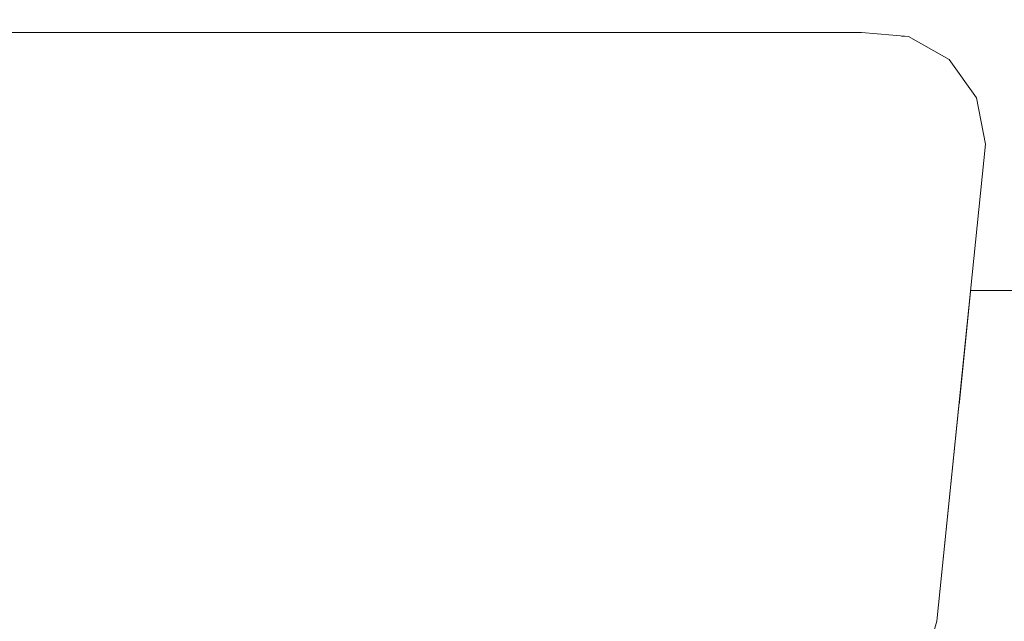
# Model space of a CAD drawing. Header units: millimetres. Extents: x 58537 to 97688, y -8921 to 14216.
# Tile 91 of 189: x 68977 to 69015, y 827 to 851. Entities that reach past the tile are written whole.
import ezdxf

# ---------------------------------------------------------------- set-up
doc = ezdxf.new("R2010")
doc.units = ezdxf.units.MM
doc.header["$MEASUREMENT"] = 0
doc.linetypes.add('Wipeout_Contour', pattern=[1000, 0, -1000])
doc.layers.add('Nowe_A-Armatura', color=7, linetype='Continuous')
doc.layers.add('Nowe_A-Wymiary-Zewnętrzne', color=7, linetype='Continuous')
for name, color, linetype, lineweight in [('Nowe_A-Armatura_Nr_pióra__1', 7, 'Continuous', 13), ('Nowe_A-Armatura_Nr_pióra__2', 8, 'Continuous', 13), ('Nowe_A-Wymiary-Zewnętrzne_Nr_pióra__46', 5, 'Continuous', 15)]:
    doc.layers.add(name, color=color, linetype=linetype, lineweight=lineweight)
doc.layers.add('Nowe_A-Wymiary-Zewnętrzne_Nr_pióra__45', color=7, linetype='Continuous', lineweight=15, true_color=0x40a5ff)
doc.layers.add('Nowe_A-Wymiary-Zewnętrzne_Nr_pióra__85', color=7, linetype='Continuous', lineweight=13, true_color=0x80c2ff)
doc.styles.add('STYL_AUTOMATYCZNY_2', font='arial.ttf')
doc.dimstyles.new('STYL_AUTOMATYCZNY__1', dxfattribs={"dimtxt": 125, "dimasz": 47.5, "dimexe": 0.18, "dimexo": 20, "dimgap": 0, "dimtad": 1, "dimdec": 1, "dimlfac": 0.1, "dimzin": 0, "dimdsep": 46, "dimtxsty": 'STYL_AUTOMATYCZNY_2', "dimblk": 'ARROWHEAD_11', "dimblk1": 'ARROWHEAD_11', "dimblk2": 'ARROWHEAD_11', "dimcen": 0.09, "dimclrd": 256, "dimclre": 256, "dimclrt": 5, "dimadec": 1, "dimazin": 0, "dimtfac": 1, "dimtdec": 4, "dimtmove": 0, "dimatfit": 3, "dimfxl": 0, "dimtolj": 1, "dimtzin": 0, "dimarcsym": 0})

# ---------------------------------------------------------------- blocks, each defined once
blk = doc.blocks.new('ElemPrzekroju_384')
at = {"color": 254, "linetype": 'Wipeout_Contour', "lineweight": 0, "ltscale": 345247.371071}
blk.add_wipeout([(69007.543, 810), (69094.414, 810), (69094.414, 840), (69013.433, 835.617), (69012.57, 827.16)], dxfattribs=at).dxf.layer = 'Nowe_A-Armatura'
at = {"color": 254, "linetype": 'Wipeout_Contour', "lineweight": 0, "ltscale": 207137.504939}
blk.add_wipeout([(69013.881, 840), (69013.433, 835.617), (69094.414, 840)], dxfattribs=at).dxf.layer = 'Nowe_A-Armatura'
at = {"layer": 'Nowe_A-Armatura_Nr_pióra__2', "color": 8, "linetype": 'Continuous', "lineweight": 13}
blk.add_line((69094.415, 840), (69013.881, 840), dxfattribs=at)
blk = doc.blocks.new('ElemPrzekroju_385')
at = {"color": 254, "linetype": 'Wipeout_Contour', "lineweight": 0, "ltscale": 206954.207824}
blk.add_wipeout([(68973.09, 850), (68983.2, 849.85), (68982.65, 850)], dxfattribs=at).dxf.layer = 'Nowe_A-Armatura'
at = {"color": 254, "linetype": 'Wipeout_Contour', "lineweight": 0, "ltscale": 206998.256996}
blk.add_wipeout([(68990.23, 850), (68996.88, 849.85), (68995.77, 850)], dxfattribs=at).dxf.layer = 'Nowe_A-Armatura'
at = {"color": 254, "linetype": 'Wipeout_Contour', "lineweight": 0, "ltscale": 207046.543713}
blk.add_wipeout([(69009.36, 850), (69011.47, 849.85), (69009.64, 850)], dxfattribs=at).dxf.layer = 'Nowe_A-Armatura'
at = {"color": 254, "linetype": 'Wipeout_Contour', "lineweight": 0, "ltscale": 207038.203173}
blk.add_wipeout([(69004.41, 809.28), (69010.02, 827.16), (69009.52, 827.17)], dxfattribs=at).dxf.layer = 'Nowe_A-Armatura'
at = {"color": 254, "linetype": 'Wipeout_Contour', "lineweight": 0, "ltscale": 206945.877244}
blk.add_wipeout([(68983.2, 849.85), (68973.09, 850), (68973.42, 849.85)], dxfattribs=at).dxf.layer = 'Nowe_A-Armatura'
at = {"color": 254, "linetype": 'Wipeout_Contour', "lineweight": 0, "ltscale": 206994.2499}
blk.add_wipeout([(68990.23, 850), (68991.07, 849.85), (68996.88, 849.85)], dxfattribs=at).dxf.layer = 'Nowe_A-Armatura'
at = {"color": 254, "linetype": 'Wipeout_Contour', "lineweight": 0, "ltscale": 207047.339631}
blk.add_wipeout([(69011.47, 849.85), (69009.36, 850), (69011.18, 849.85)], dxfattribs=at).dxf.layer = 'Nowe_A-Armatura'
at = {"color": 254, "linetype": 'Wipeout_Contour', "lineweight": 0, "ltscale": 206979.261283}
blk.add_wipeout([(68991.07, 849.85), (68990.23, 850), (68982.65, 850)], dxfattribs=at).dxf.layer = 'Nowe_A-Armatura'
at = {"color": 254, "linetype": 'Wipeout_Contour', "lineweight": 0, "ltscale": 207012.587342}
blk.add_wipeout([(69001.35, 849.85), (69000.02, 850), (68995.77, 850)], dxfattribs=at).dxf.layer = 'Nowe_A-Armatura'
at = {"color": 254, "linetype": 'Wipeout_Contour', "lineweight": 0, "ltscale": 207044.938184}
blk.add_wipeout([(69009.36, 850), (69008.51, 850), (69011.18, 849.85)], dxfattribs=at).dxf.layer = 'Nowe_A-Armatura'
at = {"color": 254, "linetype": 'Wipeout_Contour', "lineweight": 0, "ltscale": 206973.052503}
blk.add_wipeout([(68982.65, 850), (68983.2, 849.85), (68991.07, 849.85)], dxfattribs=at).dxf.layer = 'Nowe_A-Armatura'
at = {"color": 254, "linetype": 'Wipeout_Contour', "lineweight": 0, "ltscale": 207009.996097}
blk.add_wipeout([(68995.77, 850), (68996.88, 849.85), (69001.35, 849.85)], dxfattribs=at).dxf.layer = 'Nowe_A-Armatura'
at = {"color": 254, "linetype": 'Wipeout_Contour', "lineweight": 0, "ltscale": 207045.53068}
blk.add_wipeout([(69008.51, 850), (69010.33, 849.85), (69011.18, 849.85)], dxfattribs=at).dxf.layer = 'Nowe_A-Armatura'
at = {"color": 254, "linetype": 'Wipeout_Contour', "lineweight": 0, "ltscale": 206955.774421}
blk.add_wipeout([(68973.42, 849.85), (68983.89, 848.95), (68983.2, 849.85)], dxfattribs=at).dxf.layer = 'Nowe_A-Armatura'
at = {"color": 254, "linetype": 'Wipeout_Contour', "lineweight": 0, "ltscale": 207023.656901}
blk.add_wipeout([(69004.82, 849.85), (69003.29, 850), (69000.02, 850)], dxfattribs=at).dxf.layer = 'Nowe_A-Armatura'
at = {"color": 254, "linetype": 'Wipeout_Contour', "lineweight": 0, "ltscale": 207051.736162}
blk.add_wipeout([(69011.47, 849.85), (69011.18, 849.85), (69013.05, 848.95)], dxfattribs=at).dxf.layer = 'Nowe_A-Armatura'
at = {"color": 254, "linetype": 'Wipeout_Contour', "lineweight": 0, "ltscale": 206947.330872}
blk.add_wipeout([(68973.42, 849.85), (68973.89, 848.95), (68983.89, 848.95)], dxfattribs=at).dxf.layer = 'Nowe_A-Armatura'
at = {"color": 254, "linetype": 'Wipeout_Contour', "lineweight": 0, "ltscale": 207022.10702}
blk.add_wipeout([(69000.02, 850), (69001.35, 849.85), (69004.82, 849.85)], dxfattribs=at).dxf.layer = 'Nowe_A-Armatura'
at = {"color": 254, "linetype": 'Wipeout_Contour', "lineweight": 0, "ltscale": 207052.317546}
blk.add_wipeout([(69013.05, 848.95), (69011.18, 849.85), (69012.77, 848.95)], dxfattribs=at).dxf.layer = 'Nowe_A-Armatura'
at = {"layer": 'Nowe_A-Armatura_Nr_pióra__1', "color": 7, "linetype": 'Continuous', "lineweight": 13}
blk.add_line((68982.65, 850), (68973.09, 850), dxfattribs=at)
at = {"color": 254, "linetype": 'Wipeout_Contour', "lineweight": 0, "ltscale": 206981.649295}
blk.add_wipeout([(68992.07, 848.95), (68991.07, 849.85), (68983.2, 849.85)], dxfattribs=at).dxf.layer = 'Nowe_A-Armatura'
at = {"color": 254, "linetype": 'Wipeout_Contour', "lineweight": 0, "ltscale": 207050.123004}
blk.add_wipeout([(69010.33, 849.85), (69012.77, 848.95), (69011.18, 849.85)], dxfattribs=at).dxf.layer = 'Nowe_A-Armatura'
at = {"color": 254, "linetype": 'Wipeout_Contour', "lineweight": 0, "ltscale": 206975.255857}
blk.add_wipeout([(68983.2, 849.85), (68983.89, 848.95), (68992.07, 848.95)], dxfattribs=at).dxf.layer = 'Nowe_A-Armatura'
at = {"color": 254, "linetype": 'Wipeout_Contour', "lineweight": 0, "ltscale": 207050.536308}
blk.add_wipeout([(69010.33, 849.85), (69011.92, 848.95), (69012.77, 848.95)], dxfattribs=at).dxf.layer = 'Nowe_A-Armatura'
at = {"layer": 'Nowe_A-Armatura_Nr_pióra__1', "color": 7, "linetype": 'Continuous', "lineweight": 13}
blk.add_line((68990.23, 850), (68982.65, 850), dxfattribs=at)
at = {"color": 254, "linetype": 'Wipeout_Contour', "lineweight": 0, "ltscale": 207041.69851}
blk.add_wipeout([(69010.33, 849.85), (69008.51, 850), (69007.09, 850)], dxfattribs=at).dxf.layer = 'Nowe_A-Armatura'
at = {"color": 254, "linetype": 'Wipeout_Contour', "lineweight": 0, "ltscale": 206957.462837}
blk.add_wipeout([(68973.89, 848.95), (68984.47, 847.47), (68983.89, 848.95)], dxfattribs=at).dxf.layer = 'Nowe_A-Armatura'
at = {"color": 254, "linetype": 'Wipeout_Contour', "lineweight": 0, "ltscale": 207055.871619}
blk.add_wipeout([(69013.05, 848.95), (69012.77, 848.95), (69014.11, 847.47)], dxfattribs=at).dxf.layer = 'Nowe_A-Armatura'
at = {"color": 254, "linetype": 'Wipeout_Contour', "lineweight": 0, "ltscale": 207041.967783}
blk.add_wipeout([(69007.09, 850), (69008.92, 849.85), (69010.33, 849.85)], dxfattribs=at).dxf.layer = 'Nowe_A-Armatura'
at = {"color": 254, "linetype": 'Wipeout_Contour', "lineweight": 0, "ltscale": 206948.749428}
blk.add_wipeout([(68973.89, 848.95), (68974.3, 847.47), (68984.47, 847.47)], dxfattribs=at).dxf.layer = 'Nowe_A-Armatura'
at = {"color": 254, "linetype": 'Wipeout_Contour', "lineweight": 0, "ltscale": 207056.039036}
blk.add_wipeout([(69014.11, 847.47), (69012.77, 848.95), (69013.83, 847.47)], dxfattribs=at).dxf.layer = 'Nowe_A-Armatura'
at = {"color": 254, "linetype": 'Wipeout_Contour', "lineweight": 0, "ltscale": 207038.592425}
blk.add_wipeout([(69006.59, 850), (69008.92, 849.85), (69007.09, 850)], dxfattribs=at).dxf.layer = 'Nowe_A-Armatura'
at = {"color": 254, "linetype": 'Wipeout_Contour', "lineweight": 0, "ltscale": 206984.086103}
blk.add_wipeout([(68992.88, 847.47), (68992.07, 848.95), (68983.89, 848.95)], dxfattribs=at).dxf.layer = 'Nowe_A-Armatura'
at = {"color": 254, "linetype": 'Wipeout_Contour', "lineweight": 0, "ltscale": 207054.225672}
blk.add_wipeout([(69011.92, 848.95), (69013.83, 847.47), (69012.77, 848.95)], dxfattribs=at).dxf.layer = 'Nowe_A-Armatura'
at = {"color": 254, "linetype": 'Wipeout_Contour', "lineweight": 0, "ltscale": 207039.314559}
blk.add_wipeout([(69008.92, 849.85), (69006.59, 850), (69008.38, 849.85)], dxfattribs=at).dxf.layer = 'Nowe_A-Armatura'
at = {"color": 254, "linetype": 'Wipeout_Contour', "lineweight": 0, "ltscale": 206977.301508}
blk.add_wipeout([(68983.89, 848.95), (68984.47, 847.47), (68992.88, 847.47)], dxfattribs=at).dxf.layer = 'Nowe_A-Armatura'
at = {"color": 254, "linetype": 'Wipeout_Contour', "lineweight": 0, "ltscale": 207054.295239}
blk.add_wipeout([(69013.83, 847.47), (69011.92, 848.95), (69012.98, 847.47)], dxfattribs=at).dxf.layer = 'Nowe_A-Armatura'
at = {"color": 254, "linetype": 'Wipeout_Contour', "lineweight": 0, "ltscale": 207031.601995}
blk.add_wipeout([(69003.29, 850), (69007.18, 849.85), (69005.49, 850)], dxfattribs=at).dxf.layer = 'Nowe_A-Armatura'
at = {"color": 254, "linetype": 'Wipeout_Contour', "lineweight": 0, "ltscale": 207046.891609}
blk.add_wipeout([(69011.92, 848.95), (69010.33, 849.85), (69008.92, 849.85)], dxfattribs=at).dxf.layer = 'Nowe_A-Armatura'
at = {"color": 254, "linetype": 'Wipeout_Contour', "lineweight": 0, "ltscale": 206985.684044}
blk.add_wipeout([(68993.2, 845.67), (68992.88, 847.47), (68984.47, 847.47)], dxfattribs=at).dxf.layer = 'Nowe_A-Armatura'
at = {"color": 254, "linetype": 'Wipeout_Contour', "lineweight": 0, "ltscale": 207058.047493}
blk.add_wipeout([(69013.83, 847.47), (69014.46, 845.67), (69014.11, 847.47)], dxfattribs=at).dxf.layer = 'Nowe_A-Armatura'
at = {"color": 254, "linetype": 'Wipeout_Contour', "lineweight": 0, "ltscale": 207031.090106}
blk.add_wipeout([(69003.29, 850), (69004.82, 849.85), (69007.18, 849.85)], dxfattribs=at).dxf.layer = 'Nowe_A-Armatura'
at = {"color": 254, "linetype": 'Wipeout_Contour', "lineweight": 0, "ltscale": 207046.98155}
blk.add_wipeout([(69008.92, 849.85), (69010.5, 848.95), (69011.92, 848.95)], dxfattribs=at).dxf.layer = 'Nowe_A-Armatura'
at = {"color": 254, "linetype": 'Wipeout_Contour', "lineweight": 0, "ltscale": 206978.407232}
blk.add_wipeout([(68984.47, 847.47), (68984.7, 845.67), (68993.2, 845.67)], dxfattribs=at).dxf.layer = 'Nowe_A-Armatura'
at = {"color": 254, "linetype": 'Wipeout_Contour', "lineweight": 0, "ltscale": 207057.977913}
blk.add_wipeout([(69013.83, 847.47), (69014.17, 845.67), (69014.46, 845.67)], dxfattribs=at).dxf.layer = 'Nowe_A-Armatura'
at = {"color": 254, "linetype": 'Wipeout_Contour', "lineweight": 0, "ltscale": 207043.737131}
blk.add_wipeout([(69008.38, 849.85), (69010.5, 848.95), (69008.92, 849.85)], dxfattribs=at).dxf.layer = 'Nowe_A-Armatura'
at = {"color": 254, "linetype": 'Wipeout_Contour', "lineweight": 0, "ltscale": 207004.533027}
blk.add_wipeout([(68992.07, 848.95), (68999.07, 847.47), (68998.1, 848.95)], dxfattribs=at).dxf.layer = 'Nowe_A-Armatura'
at = {"color": 254, "linetype": 'Wipeout_Contour', "lineweight": 0, "ltscale": 206958.591546}
blk.add_wipeout([(68974.3, 847.47), (68984.7, 845.67), (68984.47, 847.47)], dxfattribs=at).dxf.layer = 'Nowe_A-Armatura'
at = {"color": 254, "linetype": 'Wipeout_Contour', "lineweight": 0, "ltscale": 207056.357779}
blk.add_wipeout([(69013.83, 847.47), (69012.98, 847.47), (69014.17, 845.67)], dxfattribs=at).dxf.layer = 'Nowe_A-Armatura'
at = {"color": 254, "linetype": 'Wipeout_Contour', "lineweight": 0, "ltscale": 207044.263139}
blk.add_wipeout([(69010.5, 848.95), (69008.38, 849.85), (69009.96, 848.95)], dxfattribs=at).dxf.layer = 'Nowe_A-Armatura'
at = {"color": 254, "linetype": 'Wipeout_Contour', "lineweight": 0, "ltscale": 207000.028594}
blk.add_wipeout([(68992.07, 848.95), (68992.88, 847.47), (68999.07, 847.47)], dxfattribs=at).dxf.layer = 'Nowe_A-Armatura'
at = {"color": 254, "linetype": 'Wipeout_Contour', "lineweight": 0, "ltscale": 206949.519404}
blk.add_wipeout([(68974.3, 847.47), (68974.47, 845.67), (68984.7, 845.67)], dxfattribs=at).dxf.layer = 'Nowe_A-Armatura'
at = {"color": 254, "linetype": 'Wipeout_Contour', "lineweight": 0, "ltscale": 207056.242012}
blk.add_wipeout([(69014.17, 845.67), (69012.98, 847.47), (69013.32, 845.67)], dxfattribs=at).dxf.layer = 'Nowe_A-Armatura'
at = {"color": 254, "linetype": 'Wipeout_Contour', "lineweight": 0, "ltscale": 207001.418599}
blk.add_wipeout([(68991.07, 849.85), (68998.1, 848.95), (68996.88, 849.85)], dxfattribs=at).dxf.layer = 'Nowe_A-Armatura'
at = {"color": 254, "linetype": 'Wipeout_Contour', "lineweight": 0, "ltscale": 207036.28657}
blk.add_wipeout([(69008.38, 849.85), (69006.59, 850), (69005.49, 850)], dxfattribs=at).dxf.layer = 'Nowe_A-Armatura'
at = {"color": 254, "linetype": 'Wipeout_Contour', "lineweight": 0, "ltscale": 207050.978363}
blk.add_wipeout([(69012.98, 847.47), (69011.92, 848.95), (69010.5, 848.95)], dxfattribs=at).dxf.layer = 'Nowe_A-Armatura'
at = {"color": 254, "linetype": 'Wipeout_Contour', "lineweight": 0, "ltscale": 207006.542219}
blk.add_wipeout([(68992.88, 847.47), (68999.44, 845.67), (68999.07, 847.47)], dxfattribs=at).dxf.layer = 'Nowe_A-Armatura'
at = {"color": 254, "linetype": 'Wipeout_Contour', "lineweight": 0, "ltscale": 207054.778062}
blk.add_wipeout([(69014.46, 845.67), (69012.29, 827.16), (69012.57, 827.16)], dxfattribs=at).dxf.layer = 'Nowe_A-Armatura'
at = {"color": 254, "linetype": 'Wipeout_Contour', "lineweight": 0, "ltscale": 206997.269732}
blk.add_wipeout([(68998.1, 848.95), (68991.07, 849.85), (68992.07, 848.95)], dxfattribs=at).dxf.layer = 'Nowe_A-Armatura'
at = {"color": 254, "linetype": 'Wipeout_Contour', "lineweight": 0, "ltscale": 207036.658225}
blk.add_wipeout([(69005.49, 850), (69007.18, 849.85), (69008.38, 849.85)], dxfattribs=at).dxf.layer = 'Nowe_A-Armatura'
at = {"color": 254, "linetype": 'Wipeout_Contour', "lineweight": 0, "ltscale": 207050.733062}
blk.add_wipeout([(69010.5, 848.95), (69011.56, 847.47), (69012.98, 847.47)], dxfattribs=at).dxf.layer = 'Nowe_A-Armatura'
at = {"color": 254, "linetype": 'Wipeout_Contour', "lineweight": 0, "ltscale": 207001.533058}
blk.add_wipeout([(68992.88, 847.47), (68993.2, 845.67), (68999.44, 845.67)], dxfattribs=at).dxf.layer = 'Nowe_A-Armatura'
at = {"color": 254, "linetype": 'Wipeout_Contour', "lineweight": 0, "ltscale": 207055.877107}
blk.add_wipeout([(69014.17, 845.67), (69012.29, 827.16), (69014.46, 845.67)], dxfattribs=at).dxf.layer = 'Nowe_A-Armatura'
at = {"layer": 'Nowe_A-Armatura_Nr_pióra__1', "color": 7, "linetype": 'Continuous', "lineweight": 13}
blk.add_line((68995.77, 850), (68990.23, 850), dxfattribs=at)
at = {"color": 254, "linetype": 'Wipeout_Contour', "lineweight": 0, "ltscale": 207016.367199}
blk.add_wipeout([(69002.71, 848.95), (69001.35, 849.85), (68996.88, 849.85)], dxfattribs=at).dxf.layer = 'Nowe_A-Armatura'
at = {"color": 254, "linetype": 'Wipeout_Contour', "lineweight": 0, "ltscale": 207036.295729}
blk.add_wipeout([(69004.82, 849.85), (69008.71, 848.95), (69007.18, 849.85)], dxfattribs=at).dxf.layer = 'Nowe_A-Armatura'
at = {"color": 254, "linetype": 'Wipeout_Contour', "lineweight": 0, "ltscale": 207047.833682}
blk.add_wipeout([(69010.5, 848.95), (69009.96, 848.95), (69011.56, 847.47)], dxfattribs=at).dxf.layer = 'Nowe_A-Armatura'
at = {"color": 254, "linetype": 'Wipeout_Contour', "lineweight": 0, "ltscale": 206982.270463}
blk.add_wipeout([(68982.95, 827.46), (68991.34, 827.41), (68993.2, 845.67)], dxfattribs=at).dxf.layer = 'Nowe_A-Armatura'
at = {"color": 254, "linetype": 'Wipeout_Contour', "lineweight": 0, "ltscale": 207053.175855}
blk.add_wipeout([(69014.17, 845.67), (69011.44, 827.16), (69012.29, 827.16)], dxfattribs=at).dxf.layer = 'Nowe_A-Armatura'
at = {"color": 254, "linetype": 'Wipeout_Contour', "lineweight": 0, "ltscale": 207013.651477}
blk.add_wipeout([(68996.88, 849.85), (68998.1, 848.95), (69002.71, 848.95)], dxfattribs=at).dxf.layer = 'Nowe_A-Armatura'
at = {"color": 254, "linetype": 'Wipeout_Contour', "lineweight": 0, "ltscale": 207035.603757}
blk.add_wipeout([(69008.71, 848.95), (69004.82, 849.85), (69006.28, 848.95)], dxfattribs=at).dxf.layer = 'Nowe_A-Armatura'
at = {"color": 254, "linetype": 'Wipeout_Contour', "lineweight": 0, "ltscale": 207047.998188}
blk.add_wipeout([(69009.96, 848.95), (69011.02, 847.47), (69011.56, 847.47)], dxfattribs=at).dxf.layer = 'Nowe_A-Armatura'
at = {"color": 254, "linetype": 'Wipeout_Contour', "lineweight": 0, "ltscale": 206976.512202}
blk.add_wipeout([(68993.2, 845.67), (68984.7, 845.67), (68982.95, 827.46)], dxfattribs=at).dxf.layer = 'Nowe_A-Armatura'
at = {"color": 254, "linetype": 'Wipeout_Contour', "lineweight": 0, "ltscale": 207054.064956}
blk.add_wipeout([(69013.32, 845.67), (69011.44, 827.16), (69014.17, 845.67)], dxfattribs=at).dxf.layer = 'Nowe_A-Armatura'
at = {"layer": 'Nowe_A-Armatura_Nr_pióra__1', "color": 7, "linetype": 'Continuous', "lineweight": 13}
for p, q in [((69000.02, 850), (68995.77, 850)), ((69011.47, 849.85), (69013.05, 848.95)), ((69014.11, 847.47), (69014.46, 845.67))]:
    blk.add_line(p, q, dxfattribs=at)
at = {"color": 254, "linetype": 'Wipeout_Contour', "lineweight": 0, "ltscale": 207027.939192}
blk.add_wipeout([(69006.28, 848.95), (69004.82, 849.85), (69001.35, 849.85)], dxfattribs=at).dxf.layer = 'Nowe_A-Armatura'
at = {"color": 254, "linetype": 'Wipeout_Contour', "lineweight": 0, "ltscale": 207041.28038}
blk.add_wipeout([(69009.96, 848.95), (69008.38, 849.85), (69007.18, 849.85)], dxfattribs=at).dxf.layer = 'Nowe_A-Armatura'
at = {"color": 254, "linetype": 'Wipeout_Contour', "lineweight": 0, "ltscale": 207053.145488}
blk.add_wipeout([(69013.32, 845.67), (69012.98, 847.47), (69011.56, 847.47)], dxfattribs=at).dxf.layer = 'Nowe_A-Armatura'
at = {"color": 254, "linetype": 'Wipeout_Contour', "lineweight": 0, "ltscale": 206955.280094}
blk.add_wipeout([(68984.7, 845.67), (68972.88, 827.5), (68982.95, 827.46)], dxfattribs=at).dxf.layer = 'Nowe_A-Armatura'
at = {"color": 254, "linetype": 'Wipeout_Contour', "lineweight": 0, "ltscale": 207003.159498}
blk.add_wipeout([(68999.44, 845.67), (68991.34, 827.41), (68997.55, 827.35)], dxfattribs=at).dxf.layer = 'Nowe_A-Armatura'
at = {"color": 254, "linetype": 'Wipeout_Contour', "lineweight": 0, "ltscale": 207026.233925}
blk.add_wipeout([(69001.35, 849.85), (69002.71, 848.95), (69006.28, 848.95)], dxfattribs=at).dxf.layer = 'Nowe_A-Armatura'
at = {"color": 254, "linetype": 'Wipeout_Contour', "lineweight": 0, "ltscale": 207041.468274}
blk.add_wipeout([(69007.18, 849.85), (69008.71, 848.95), (69009.96, 848.95)], dxfattribs=at).dxf.layer = 'Nowe_A-Armatura'
at = {"color": 254, "linetype": 'Wipeout_Contour', "lineweight": 0, "ltscale": 207052.644815}
blk.add_wipeout([(69011.56, 847.47), (69011.9, 845.67), (69013.32, 845.67)], dxfattribs=at).dxf.layer = 'Nowe_A-Armatura'
at = {"color": 254, "linetype": 'Wipeout_Contour', "lineweight": 0, "ltscale": 206947.751026}
blk.add_wipeout([(68974.47, 845.67), (68972.88, 827.5), (68984.7, 845.67)], dxfattribs=at).dxf.layer = 'Nowe_A-Armatura'
at = {"color": 254, "linetype": 'Wipeout_Contour', "lineweight": 0, "ltscale": 206999.580998}
blk.add_wipeout([(68993.2, 845.67), (68991.34, 827.41), (68999.44, 845.67)], dxfattribs=at).dxf.layer = 'Nowe_A-Armatura'
at = {"layer": 'Nowe_A-Armatura_Nr_pióra__1', "color": 7, "linetype": 'Continuous', "lineweight": 13}
for p, q in [((69003.29, 850), (69000.02, 850)), ((69005.49, 850), (69003.29, 850)), ((69006.59, 850), (69005.49, 850)), ((69007.09, 850), (69006.59, 850)), ((69008.51, 850), (69007.09, 850)), ((69009.36, 850), (69008.51, 850)), ((69009.64, 850), (69009.36, 850)), ((69009.64, 850), (69011.47, 849.85)), ((69013.05, 848.95), (69014.11, 847.47))]:
    blk.add_line(p, q, dxfattribs=at)
at = {"color": 254, "linetype": 'Wipeout_Contour', "lineweight": 0, "ltscale": 207040.227471}
blk.add_wipeout([(69006.28, 848.95), (69009.78, 847.47), (69008.71, 848.95)], dxfattribs=at).dxf.layer = 'Nowe_A-Armatura'
at = {"color": 254, "linetype": 'Wipeout_Contour', "lineweight": 0, "ltscale": 207049.95891}
blk.add_wipeout([(69011.02, 847.47), (69011.9, 845.67), (69011.56, 847.47)], dxfattribs=at).dxf.layer = 'Nowe_A-Armatura'
at = {"color": 254, "linetype": 'Wipeout_Contour', "lineweight": 0, "ltscale": 206947.014386}
blk.add_wipeout([(68982.95, 827.46), (68970.2, 809.53), (68979.65, 809.5)], dxfattribs=at).dxf.layer = 'Nowe_A-Armatura'
at = {"color": 254, "linetype": 'Wipeout_Contour', "lineweight": 0, "ltscale": 207039.211351}
blk.add_wipeout([(69009.78, 847.47), (69006.28, 848.95), (69007.33, 847.47)], dxfattribs=at).dxf.layer = 'Nowe_A-Armatura'
at = {"color": 254, "linetype": 'Wipeout_Contour', "lineweight": 0, "ltscale": 207049.950472}
blk.add_wipeout([(69011.02, 847.47), (69011.37, 845.67), (69011.9, 845.67)], dxfattribs=at).dxf.layer = 'Nowe_A-Armatura'
at = {"color": 254, "linetype": 'Wipeout_Contour', "lineweight": 0, "ltscale": 206941.001205}
blk.add_wipeout([(68972.88, 827.5), (68970.2, 809.53), (68982.95, 827.46)], dxfattribs=at).dxf.layer = 'Nowe_A-Armatura'
at = {"color": 254, "linetype": 'Wipeout_Contour', "lineweight": 0, "ltscale": 207031.699674}
blk.add_wipeout([(69007.33, 847.47), (69006.28, 848.95), (69002.71, 848.95)], dxfattribs=at).dxf.layer = 'Nowe_A-Armatura'
at = {"color": 254, "linetype": 'Wipeout_Contour', "lineweight": 0, "ltscale": 207045.300248}
blk.add_wipeout([(69011.02, 847.47), (69009.96, 848.95), (69008.71, 848.95)], dxfattribs=at).dxf.layer = 'Nowe_A-Armatura'
at = {"color": 254, "linetype": 'Wipeout_Contour', "lineweight": 0, "ltscale": 207049.937142}
blk.add_wipeout([(69010.02, 827.16), (69011.44, 827.16), (69013.32, 845.67)], dxfattribs=at).dxf.layer = 'Nowe_A-Armatura'
at = {"color": 254, "linetype": 'Wipeout_Contour', "lineweight": 0, "ltscale": 206972.725116}
blk.add_wipeout([(68979.65, 809.5), (68987.45, 809.46), (68991.34, 827.41)], dxfattribs=at).dxf.layer = 'Nowe_A-Armatura'
at = {"color": 254, "linetype": 'Wipeout_Contour', "lineweight": 0, "ltscale": 207029.679126}
blk.add_wipeout([(69002.71, 848.95), (69003.74, 847.47), (69007.33, 847.47)], dxfattribs=at).dxf.layer = 'Nowe_A-Armatura'
at = {"color": 254, "linetype": 'Wipeout_Contour', "lineweight": 0, "ltscale": 207045.167698}
blk.add_wipeout([(69008.71, 848.95), (69009.78, 847.47), (69011.02, 847.47)], dxfattribs=at).dxf.layer = 'Nowe_A-Armatura'
at = {"color": 254, "linetype": 'Wipeout_Contour', "lineweight": 0, "ltscale": 207050.494167}
blk.add_wipeout([(69013.32, 845.67), (69011.9, 845.67), (69010.02, 827.16)], dxfattribs=at).dxf.layer = 'Nowe_A-Armatura'
at = {"color": 254, "linetype": 'Wipeout_Contour', "lineweight": 0, "ltscale": 206968.835696}
blk.add_wipeout([(68991.34, 827.41), (68982.95, 827.46), (68979.65, 809.5)], dxfattribs=at).dxf.layer = 'Nowe_A-Armatura'
at = {"layer": 'Nowe_A-Armatura_Nr_pióra__1', "color": 7, "linetype": 'Continuous', "lineweight": 13}
blk.add_line((69014.46, 845.67), (69012.57, 827.16), dxfattribs=at)
at = {"color": 254, "linetype": 'Wipeout_Contour', "lineweight": 0, "ltscale": 207046.817716}
blk.add_wipeout([(69011.9, 845.67), (69009.52, 827.17), (69010.02, 827.16)], dxfattribs=at).dxf.layer = 'Nowe_A-Armatura'
at = {"color": 254, "linetype": 'Wipeout_Contour', "lineweight": 0, "ltscale": 207047.836871}
blk.add_wipeout([(69011.37, 845.67), (69009.52, 827.17), (69011.9, 845.67)], dxfattribs=at).dxf.layer = 'Nowe_A-Armatura'
at = {"color": 254, "linetype": 'Wipeout_Contour', "lineweight": 0, "ltscale": 207042.484315}
blk.add_wipeout([(69007.33, 847.47), (69010.15, 845.67), (69009.78, 847.47)], dxfattribs=at).dxf.layer = 'Nowe_A-Armatura'
at = {"color": 254, "linetype": 'Wipeout_Contour', "lineweight": 0, "ltscale": 207041.107658}
blk.add_wipeout([(69010.15, 845.67), (69007.33, 847.47), (69007.7, 845.67)], dxfattribs=at).dxf.layer = 'Nowe_A-Armatura'
at = {"color": 254, "linetype": 'Wipeout_Contour', "lineweight": 0, "ltscale": 207033.957186}
blk.add_wipeout([(69007.7, 845.67), (69007.33, 847.47), (69003.74, 847.47)], dxfattribs=at).dxf.layer = 'Nowe_A-Armatura'
at = {"color": 254, "linetype": 'Wipeout_Contour', "lineweight": 0, "ltscale": 207047.482858}
blk.add_wipeout([(69011.37, 845.67), (69011.02, 847.47), (69009.78, 847.47)], dxfattribs=at).dxf.layer = 'Nowe_A-Armatura'
at = {"color": 254, "linetype": 'Wipeout_Contour', "lineweight": 0, "ltscale": 207031.51615}
blk.add_wipeout([(69003.74, 847.47), (69004.11, 845.67), (69007.7, 845.67)], dxfattribs=at).dxf.layer = 'Nowe_A-Armatura'
at = {"color": 254, "linetype": 'Wipeout_Contour', "lineweight": 0, "ltscale": 207047.125707}
blk.add_wipeout([(69009.78, 847.47), (69010.15, 845.67), (69011.37, 845.67)], dxfattribs=at).dxf.layer = 'Nowe_A-Armatura'
at = {"color": 254, "linetype": 'Wipeout_Contour', "lineweight": 0, "ltscale": 207019.885919}
blk.add_wipeout([(69003.74, 847.47), (69002.71, 848.95), (68998.1, 848.95)], dxfattribs=at).dxf.layer = 'Nowe_A-Armatura'
at = {"color": 254, "linetype": 'Wipeout_Contour', "lineweight": 0, "ltscale": 207039.293559}
blk.add_wipeout([(69010.15, 845.67), (69005.84, 827.24), (69008.28, 827.2)], dxfattribs=at).dxf.layer = 'Nowe_A-Armatura'
at = {"color": 254, "linetype": 'Wipeout_Contour', "lineweight": 0, "ltscale": 207016.861052}
blk.add_wipeout([(68998.1, 848.95), (68999.07, 847.47), (69003.74, 847.47)], dxfattribs=at).dxf.layer = 'Nowe_A-Armatura'
at = {"color": 254, "linetype": 'Wipeout_Contour', "lineweight": 0, "ltscale": 207039.084112}
blk.add_wipeout([(69007.7, 845.67), (69005.84, 827.24), (69010.15, 845.67)], dxfattribs=at).dxf.layer = 'Nowe_A-Armatura'
at = {"color": 254, "linetype": 'Wipeout_Contour', "lineweight": 0, "ltscale": 207030.722804}
blk.add_wipeout([(69002.25, 827.3), (69005.84, 827.24), (69007.7, 845.67)], dxfattribs=at).dxf.layer = 'Nowe_A-Armatura'
at = {"color": 254, "linetype": 'Wipeout_Contour', "lineweight": 0, "ltscale": 207044.357177}
blk.add_wipeout([(69008.28, 827.2), (69009.52, 827.17), (69011.37, 845.67)], dxfattribs=at).dxf.layer = 'Nowe_A-Armatura'
at = {"color": 254, "linetype": 'Wipeout_Contour', "lineweight": 0, "ltscale": 207029.545807}
blk.add_wipeout([(69007.7, 845.67), (69004.11, 845.67), (69002.25, 827.3)], dxfattribs=at).dxf.layer = 'Nowe_A-Armatura'
at = {"color": 254, "linetype": 'Wipeout_Contour', "lineweight": 0, "ltscale": 207045.019571}
blk.add_wipeout([(69011.37, 845.67), (69010.15, 845.67), (69008.28, 827.2)], dxfattribs=at).dxf.layer = 'Nowe_A-Armatura'
at = {"color": 254, "linetype": 'Wipeout_Contour', "lineweight": 0, "ltscale": 207022.088058}
blk.add_wipeout([(69004.11, 845.67), (69003.74, 847.47), (68999.07, 847.47)], dxfattribs=at).dxf.layer = 'Nowe_A-Armatura'
at = {"color": 254, "linetype": 'Wipeout_Contour', "lineweight": 0, "ltscale": 207018.607142}
blk.add_wipeout([(68999.07, 847.47), (68999.44, 845.67), (69004.11, 845.67)], dxfattribs=at).dxf.layer = 'Nowe_A-Armatura'
at = {"color": 254, "linetype": 'Wipeout_Contour', "lineweight": 0, "ltscale": 207018.787238}
blk.add_wipeout([(68997.55, 827.35), (69002.25, 827.3), (69004.11, 845.67)], dxfattribs=at).dxf.layer = 'Nowe_A-Armatura'
at = {"color": 254, "linetype": 'Wipeout_Contour', "lineweight": 0, "ltscale": 207016.640536}
blk.add_wipeout([(69004.11, 845.67), (68999.44, 845.67), (68997.55, 827.35)], dxfattribs=at).dxf.layer = 'Nowe_A-Armatura'
at = {"color": 254, "linetype": 'Wipeout_Contour', "lineweight": 0, "ltscale": 206992.688115}
blk.add_wipeout([(68997.55, 827.35), (68987.45, 809.46), (68993.32, 809.42)], dxfattribs=at).dxf.layer = 'Nowe_A-Armatura'
at = {"color": 254, "linetype": 'Wipeout_Contour', "lineweight": 0, "ltscale": 206991.129465}
blk.add_wipeout([(68991.34, 827.41), (68987.45, 809.46), (68997.55, 827.35)], dxfattribs=at).dxf.layer = 'Nowe_A-Armatura'
at = {"color": 254, "linetype": 'Wipeout_Contour', "lineweight": 0, "ltscale": 207007.788281}
blk.add_wipeout([(68993.32, 809.42), (68997.77, 809.37), (69002.25, 827.3)], dxfattribs=at).dxf.layer = 'Nowe_A-Armatura'
at = {"color": 254, "linetype": 'Wipeout_Contour', "lineweight": 0, "ltscale": 207007.817965}
blk.add_wipeout([(69002.25, 827.3), (68997.55, 827.35), (68993.32, 809.42)], dxfattribs=at).dxf.layer = 'Nowe_A-Armatura'
at = {"color": 254, "linetype": 'Wipeout_Contour', "lineweight": 0, "ltscale": 207019.232622}
blk.add_wipeout([(68997.77, 809.37), (69001.09, 809.33), (69005.84, 827.24)], dxfattribs=at).dxf.layer = 'Nowe_A-Armatura'
at = {"color": 254, "linetype": 'Wipeout_Contour', "lineweight": 0, "ltscale": 207020.473698}
blk.add_wipeout([(69005.84, 827.24), (69002.25, 827.3), (68997.77, 809.37)], dxfattribs=at).dxf.layer = 'Nowe_A-Armatura'
at = {"color": 254, "linetype": 'Wipeout_Contour', "lineweight": 0, "ltscale": 207027.304782}
blk.add_wipeout([(69008.28, 827.2), (69001.09, 809.33), (69003.3, 809.3)], dxfattribs=at).dxf.layer = 'Nowe_A-Armatura'
at = {"color": 254, "linetype": 'Wipeout_Contour', "lineweight": 0, "ltscale": 207029.715892}
blk.add_wipeout([(69005.84, 827.24), (69001.09, 809.33), (69008.28, 827.2)], dxfattribs=at).dxf.layer = 'Nowe_A-Armatura'
at = {"color": 254, "linetype": 'Wipeout_Contour', "lineweight": 0, "ltscale": 207031.992418}
blk.add_wipeout([(69003.3, 809.3), (69004.41, 809.28), (69009.52, 827.17)], dxfattribs=at).dxf.layer = 'Nowe_A-Armatura'
at = {"color": 254, "linetype": 'Wipeout_Contour', "lineweight": 0, "ltscale": 207035.464297}
blk.add_wipeout([(69009.52, 827.17), (69008.28, 827.2), (69003.3, 809.3)], dxfattribs=at).dxf.layer = 'Nowe_A-Armatura'
at = {"layer": 'Nowe_A-Armatura_Nr_pióra__1', "color": 7, "linetype": 'Continuous', "lineweight": 13}
blk.add_line((69012.57, 827.16), (69007.33, 809.27), dxfattribs=at)
blk = doc.blocks.new('*D1013')
at = {"layer": 'Nowe_A-Wymiary-Zewnętrzne_Nr_pióra__45', "linetype": 'Continuous', "lineweight": 15, "true_color": 0x40a5ff}
for points in [[(93173.538, 2200), (93174.489, 2195.216), (93177.199, 2191.161), (93181.254, 2188.452), (93186.038, 2187.5), (93190.822, 2188.452), (93194.877, 2191.161), (93197.586, 2195.216), (93198.538, 2200), (93197.586, 2204.784), (93194.877, 2208.839), (93190.822, 2211.548), (93186.038, 2212.5), (93181.254, 2211.548), (93177.199, 2208.839), (93174.489, 2204.784)], [(93173.538, 0), (93174.489, -4.784), (93177.199, -8.839), (93181.254, -11.548), (93186.038, -12.5), (93190.822, -11.548), (93194.877, -8.839), (93197.586, -4.784), (93198.538, 0), (93197.586, 4.784), (93194.877, 8.839), (93190.822, 11.548), (93186.038, 12.5), (93181.254, 11.548), (93177.199, 8.839), (93174.489, 4.784)]]:
    blk.add_hatch(color=161, dxfattribs=at).paths.add_polyline_path(points)
at = {"layer": 'Nowe_A-Wymiary-Zewnętrzne_Nr_pióra__45', "color": 161, "linetype": 'Continuous', "lineweight": 15, "true_color": 0x40a5ff}
for centre in [(93186.038, 2200), (93186.038, 0)]:
    blk.add_circle(centre, 12.5, dxfattribs=at)
at = {"layer": 'Nowe_A-Wymiary-Zewnętrzne_Nr_pióra__85', "color": 151, "linetype": 'Continuous', "lineweight": 13, "true_color": 0x80c2ff}
for p, q in [((93173.538, 2200), (93139.163, 2200)), ((93232.913, 2200), (93198.538, 2200)), ((93186.038, 12.5), (93186.038, 2187.5)), ((93173.538, 0), (93139.163, 0)), ((93232.913, 0), (93198.538, 0))]:
    blk.add_line(p, q, dxfattribs=at)
at = {"layer": 'Nowe_A-Wymiary-Zewnętrzne_Nr_pióra__46', "color": 5, "lineweight": 15, "char_height": 125, "attachment_point": 7, "rotation": 90, "style": 'STYL_AUTOMATYCZNY_2'}
for s, insert in [('\\A1;{\\pql;\\fArial|b0|i0|c238|p0;\\W1.000000;220,0}', (93161.038, 1052.33)), ('\\A1;{\\pql;\\fArial|b0|i0|c238|p0;\\W1.000000;14,0}', (93161.038, 12.5))]:
    blk.add_mtext(s, dxfattribs=dict(at, insert=insert))
blk = doc.blocks.new('ARROWHEAD_11')
at = {"color": 0, "linetype": 'Continuous', "lineweight": 0}
blk.add_line((0, 0), (-1, 0), dxfattribs=at)
at = {"color": 0, "linetype": 'Continuous', "lineweight": 0, "const_width": 0.25, "flags": 128}
blk.add_lwpolyline([(-0.125, 0, 1), (0.125, 0, 1)], format="xyb", close=True, dxfattribs=at)
blk = doc.blocks.new('*D1027')
at = {"layer": 'Nowe_A-Wymiary-Zewnętrzne_Nr_pióra__45', "linetype": 'Continuous', "lineweight": 15, "true_color": 0x40a5ff}
for points in [[(93506.731, 12845.374), (93507.682, 12840.591), (93510.392, 12836.535), (93514.447, 12833.826), (93519.231, 12832.874), (93524.014, 12833.826), (93528.07, 12836.535), (93530.779, 12840.591), (93531.731, 12845.374), (93530.779, 12850.158), (93528.07, 12854.213), (93524.014, 12856.923), (93519.231, 12857.874), (93514.447, 12856.923), (93510.392, 12854.213), (93507.682, 12850.158)], [(93506.731, -450), (93507.682, -454.784), (93510.392, -458.839), (93514.447, -461.548), (93519.231, -462.5), (93524.014, -461.548), (93528.07, -458.839), (93530.779, -454.784), (93531.731, -450), (93530.779, -445.216), (93528.07, -441.161), (93524.014, -438.452), (93519.231, -437.5), (93514.447, -438.452), (93510.392, -441.161), (93507.682, -445.216)]]:
    blk.add_hatch(color=161, dxfattribs=at).paths.add_polyline_path(points)
at = {"layer": 'Nowe_A-Wymiary-Zewnętrzne_Nr_pióra__45', "color": 161, "linetype": 'Continuous', "lineweight": 15, "true_color": 0x40a5ff}
for centre in [(93519.231, 12845.374), (93519.231, -450)]:
    blk.add_circle(centre, 12.5, dxfattribs=at)
at = {"layer": 'Nowe_A-Wymiary-Zewnętrzne_Nr_pióra__85', "color": 151, "linetype": 'Continuous', "lineweight": 13, "true_color": 0x80c2ff}
for p, q in [((93519.231, 12857.874), (93519.231, 12870.374)), ((93506.731, 12845.374), (93472.356, 12845.374)), ((93566.106, 12845.374), (93531.731, 12845.374)), ((93519.231, -437.5), (93519.231, 12832.874)), ((93506.731, -450), (93472.356, -450)), ((93566.106, -450), (93531.731, -450)), ((93519.231, -475), (93519.231, -462.5))]:
    blk.add_line(p, q, dxfattribs=at)
at = {"layer": 'Nowe_A-Wymiary-Zewnętrzne_Nr_pióra__46', "color": 5, "lineweight": 15, "insert": (93494.231, 5911.708), "char_height": 125, "attachment_point": 7, "rotation": 90, "style": 'STYL_AUTOMATYCZNY_2'}
blk.add_mtext('\\A1;{\\pql;\\fArial|b0|i0|c238|p0;\\W1.000000;1\xa0329,5}', dxfattribs=at)
blk = doc.blocks.new('*D1032')
at = {"layer": 'Nowe_A-Wymiary-Zewnętrzne_Nr_pióra__45', "linetype": 'Continuous', "lineweight": 15, "true_color": 0x40a5ff}
for points in [[(90228.509, 2200), (90229.46, 2195.216), (90232.17, 2191.161), (90236.225, 2188.452), (90241.009, 2187.5), (90245.792, 2188.452), (90249.848, 2191.161), (90252.557, 2195.216), (90253.509, 2200), (90252.557, 2204.784), (90249.848, 2208.839), (90245.792, 2211.548), (90241.009, 2212.5), (90236.225, 2211.548), (90232.17, 2208.839), (90229.46, 2204.784)], [(90228.509, 0), (90229.46, -4.784), (90232.17, -8.839), (90236.225, -11.548), (90241.009, -12.5), (90245.792, -11.548), (90249.848, -8.839), (90252.557, -4.784), (90253.509, 0), (90252.557, 4.784), (90249.848, 8.839), (90245.792, 11.548), (90241.009, 12.5), (90236.225, 11.548), (90232.17, 8.839), (90229.46, 4.784)]]:
    blk.add_hatch(color=161, dxfattribs=at).paths.add_polyline_path(points)
at = {"layer": 'Nowe_A-Wymiary-Zewnętrzne_Nr_pióra__45', "color": 161, "linetype": 'Continuous', "lineweight": 15, "true_color": 0x40a5ff}
for centre in [(90241.009, 2200), (90241.009, 0)]:
    blk.add_circle(centre, 12.5, dxfattribs=at)
at = {"layer": 'Nowe_A-Wymiary-Zewnętrzne_Nr_pióra__85', "color": 151, "linetype": 'Continuous', "lineweight": 13, "true_color": 0x80c2ff}
for p, q in [((90228.509, 2200), (90194.134, 2200)), ((90287.884, 2200), (90253.509, 2200)), ((90241.009, 12.5), (90241.009, 2187.5)), ((90228.509, 0), (90194.134, 0)), ((90287.884, 0), (90253.509, 0))]:
    blk.add_line(p, q, dxfattribs=at)
at = {"layer": 'Nowe_A-Wymiary-Zewnętrzne_Nr_pióra__46', "color": 5, "lineweight": 15, "char_height": 125, "attachment_point": 7, "rotation": 90, "style": 'STYL_AUTOMATYCZNY_2'}
for s, insert in [('\\A1;{\\pql;\\fArial|b0|i0|c238|p0;\\W1.000000;34,0}', (90216.009, 1853.85)), ('\\A1;{\\pql;\\fArial|b0|i0|c238|p0;\\W1.000000;220,0}', (90216.009, 718.68))]:
    blk.add_mtext(s, dxfattribs=dict(at, insert=insert))
blk = doc.blocks.new('*D1049')
at = {"layer": 'Nowe_A-Wymiary-Zewnętrzne_Nr_pióra__45', "linetype": 'Continuous', "lineweight": 15, "true_color": 0x40a5ff}
for points in [[(77300.152, 1370), (77301.104, 1365.216), (77303.813, 1361.161), (77307.869, 1358.452), (77312.652, 1357.5), (77317.436, 1358.452), (77321.491, 1361.161), (77324.201, 1365.216), (77325.152, 1370), (77324.201, 1374.784), (77321.491, 1378.839), (77317.436, 1381.548), (77312.652, 1382.5), (77307.869, 1381.548), (77303.813, 1378.839), (77301.104, 1374.784)], [(77300.152, 0), (77301.104, -4.784), (77303.813, -8.839), (77307.869, -11.548), (77312.652, -12.5), (77317.436, -11.548), (77321.491, -8.839), (77324.201, -4.784), (77325.152, 0), (77324.201, 4.784), (77321.491, 8.839), (77317.436, 11.548), (77312.652, 12.5), (77307.869, 11.548), (77303.813, 8.839), (77301.104, 4.784)]]:
    blk.add_hatch(color=161, dxfattribs=at).paths.add_polyline_path(points)
at = {"layer": 'Nowe_A-Wymiary-Zewnętrzne_Nr_pióra__45', "color": 161, "linetype": 'Continuous', "lineweight": 15, "true_color": 0x40a5ff}
for centre in [(77312.652, 1370), (77312.652, 0)]:
    blk.add_circle(centre, 12.5, dxfattribs=at)
at = {"layer": 'Nowe_A-Wymiary-Zewnętrzne_Nr_pióra__85', "color": 151, "linetype": 'Continuous', "lineweight": 13, "true_color": 0x80c2ff}
for p, q in [((77300.152, 1370), (77265.777, 1370)), ((77359.527, 1370), (77325.152, 1370)), ((77312.652, 12.5), (77312.652, 1357.5)), ((77300.152, 0), (77265.777, 0)), ((77359.527, 0), (77325.152, 0))]:
    blk.add_line(p, q, dxfattribs=at)
at = {"layer": 'Nowe_A-Wymiary-Zewnętrzne_Nr_pióra__46', "color": 5, "lineweight": 15, "char_height": 125, "attachment_point": 7, "rotation": 90, "style": 'STYL_AUTOMATYCZNY_2'}
for s, insert in [('\\A1;{\\pql;\\fArial|b0|i0|c238|p0;\\W1.000000;16,0}', (77287.652, 1023.85)), ('\\A1;{\\pql;\\fArial|b0|i0|c238|p0;\\W1.000000;137,0}', (77287.652, 303.68))]:
    blk.add_mtext(s, dxfattribs=dict(at, insert=insert))

msp = doc.modelspace()

# ---------------------------------------------------------------- block references
at = {"layer": 'Nowe_A-Armatura', "lineweight": 0}
msp.add_blockref('ElemPrzekroju_384', (0, 0), dxfattribs=at)

# ---------------------------------------------------------------- next in the draw order: block references
msp.add_blockref('ElemPrzekroju_385', (0, 0), dxfattribs=at)

# ---------------------------------------------------------------- next in the draw order: dimensions: what is measured, and where the dimension line sits
at = {"layer": 'Nowe_A-Wymiary-Zewnętrzne', "color": 151, "linetype": 'Continuous', "lineweight": 13, "true_color": 0x80c2ff}
for base, p1, p2, picture, middle in [((93519.231, 12845.374), (63041.84, -450), (64717.212, 12845.374), '*D1027', (93431.731, 6192.829)), ((93186.038, 2200), (58537.267, 0), (64770.072, 2200), '*D1013', (93098.538, 1261.717)), ((90241.009, 2200), (58537.267, 0), (65240.072, 2200), '*D1032', (90153.509, 928.067)), ((77312.652, 1370), (58537.267, 0), (77870.072, 1370), '*D1049', (77225.152, 513.067))]:
    dim = msp.add_linear_dim(base=base, p1=p1, p2=p2, angle=90, dimstyle='STYL_AUTOMATYCZNY__1', dxfattribs=at)
    dim.commit()
    dim.dimension.update_dxf_attribs({"geometry": picture, "text_midpoint": middle, "dimtype": 160, "text_rotation": 90})

doc.saveas('drawing.dxf')
